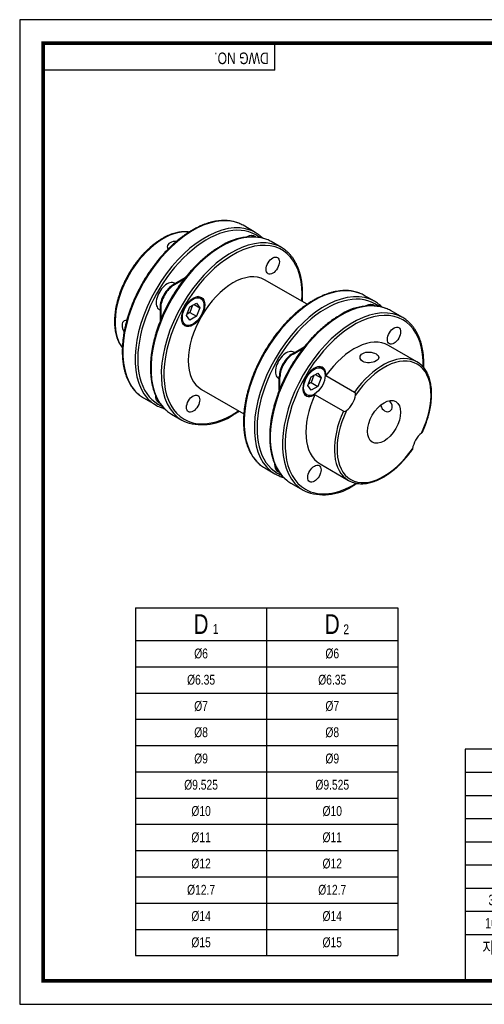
# Model space of a CAD drawing. Header units: millimetres. Extents: x 0 to 297, y 0 to 210.
# Tile 1 of 2: x 0 to 99, y 0 to 210. Entities that reach past the tile are written whole.
import ezdxf

# ---------------------------------------------------------------- set-up
doc = ezdxf.new("R2010")
doc.units = ezdxf.units.MM
doc.header["$LTSCALE"] = 7
doc.layers.get('0').update_dxf_attribs({"linetype": 'CONTINUOUS'})
doc.layers.add('BM', color=2, linetype='CONTINUOUS')
doc.layers.add('D', color=7, linetype='CONTINUOUS')
doc.styles.get("Standard").update_dxf_attribs({"font": 'Gulim.ttf', "width": 0.8, "height": 3})

msp = doc.modelspace()

# ---------------------------------------------------------------- linework, layer by layer
for p, q in [((54.43705, 199.23234), (54.43705, 205)), ((54.43705, 199.23234), (5, 199.23234)), ((24.71975, 84.5883), (24.71975, 10.3883)), ((24.71975, 84.5883), (80.71975, 84.5883)), ((80.71975, 84.5883), (80.71975, 10.3883)), ((95.07575, 54.43705), (95.07575, 5)), ((147.8086, 54.43705), (95.07575, 54.43705)), ((147.8086, 49.42948), (95.07575, 49.42948)), ((147.8086, 44.48577), (95.07575, 44.48577)), ((147.8086, 39.54207), (95.07575, 39.54207)), ((147.8086, 34.59837), (95.07575, 34.59837)), ((147.8086, 29.65466), (95.07575, 29.65466)), ((147.8086, 24.71096), (95.07575, 24.71096)), ((147.8086, 19.76725), (95.07575, 19.76725)), ((147.8086, 14.82355), (95.07575, 14.82355)), ((24.71975, 10.3883), (80.71975, 10.3883))]:
    msp.add_line(p, q)
at = {"color": 4}
for p, q in [((52.71975, 84.5883), (52.71975, 10.3883)), ((24.71975, 77.5883), (80.71975, 77.5883))]:
    msp.add_line(p, q, dxfattribs=at)
at = {"color": 1}
for p, q in [((24.71975, 71.9883), (80.71975, 71.9883)), ((24.71975, 66.3883), (80.71975, 66.3883)), ((24.71975, 60.7883), (80.71975, 60.7883)), ((24.71975, 55.1883), (80.71975, 55.1883)), ((24.71975, 49.5883), (80.71975, 49.5883)), ((24.71975, 43.9883), (80.71975, 43.9883)), ((24.71975, 38.3883), (80.71975, 38.3883)), ((24.71975, 32.7883), (80.71975, 32.7883)), ((24.71975, 27.1883), (80.71975, 27.1883)), ((24.71975, 21.5883), (80.71975, 21.5883)), ((24.71975, 15.9883), (80.71975, 15.9883))]:
    msp.add_line(p, q, dxfattribs=at)
msp.add_lwpolyline([(297, 210), (0, 210), (0, 0), (297, 0)], close=True)
msp.add_lwpolyline([(292, 205, 0.8, 0.8, 0), (5, 205, 0.8, 0.8, 0), (5, 5, 0.8, 0.8, 0), (292, 5, 0.8, 0.8, 0)], format="xyseb", close=True)
at = {"layer": 'BM', "linetype": 'Continuous'}
for p, q in [((50.28743, 164.63185), (47.67113, 166.14237)), ((49.91197, 163.69392), (49.42075, 163.97753)), ((51.90896, 163.40699), (51.78878, 163.47638)), ((55.87357, 161.40669), (53.68154, 162.67226)), ((35.29896, 154.91256), (32.78878, 153.46331)), ((32.78878, 153.46331), (32.9302, 153.38166)), ((35.06718, 154.61544), (32.9302, 153.38166)), ((33.21035, 153.7067), (33.07027, 153.78757)), ((61.34834, 149.2969), (52.28142, 154.53169)), ((75.74327, 149.93491), (73.55124, 151.20048)), ((36.32431, 148.75379), (37.73852, 149.57029)), ((37.22088, 149.27143), (38.44563, 148.56433)), ((37.73852, 149.57029), (38.44563, 148.56433)), ((38.65642, 150.56241), (38.0069, 150.93741)), ((75.36782, 148.99698), (74.8766, 149.28059)), ((29.82027, 148.15841), (29.96035, 148.07754)), ((29.96035, 148.56433), (29.96035, 145.66089)), ((29.96035, 148.56433), (30.10177, 148.48268)), ((30.10177, 148.48268), (30.10177, 146.02145)), ((35.6172, 146.93133), (36.32431, 148.75379)), ((36.32431, 147.55836), (35.72659, 147.21327)), ((36.92203, 149.09889), (36.32431, 147.55836)), ((36.32431, 147.55836), (37.73852, 146.74186)), ((38.44563, 148.56433), (37.73852, 146.74186)), ((77.3648, 148.71005), (77.24462, 148.77944)), ((81.75368, 146.4648), (79.13739, 147.97532)), ((34.7569, 145.30825), (35.40642, 144.93325)), ((36.32431, 145.92537), (35.6172, 146.93133)), ((37.73852, 146.74186), (36.32431, 145.92537)), ((58.24462, 138.76637), (60.7548, 140.21562)), ((58.38604, 138.68472), (58.24462, 138.76637)), ((58.38604, 138.68472), (60.52302, 139.9185)), ((58.66619, 139.00976), (58.52612, 139.09063)), ((84.79264, 137.0315), (78.71152, 140.54244)), ((62.20442, 133.81191), (63.61863, 134.6284)), ((63.61863, 134.6284), (64.32574, 133.62244)), ((64.53652, 135.62052), (63.88701, 135.99552)), ((55.27612, 133.46147), (55.41619, 133.3806)), ((55.55761, 133.78574), (55.41619, 133.86739)), ((55.41619, 130.96395), (55.41619, 133.86739)), ((55.55761, 131.32451), (55.55761, 133.78574)), ((61.49731, 131.98945), (62.20442, 133.81191)), ((62.20442, 132.61647), (61.6067, 132.27138)), ((62.80213, 134.157), (62.20442, 132.61647)), ((62.20442, 132.61647), (63.61863, 131.79998)), ((63.10099, 134.32955), (64.32574, 133.62244)), ((64.32574, 133.62244), (63.61863, 131.79998)), ((65.38354, 134.09591), (71.46466, 130.58497)), ((38.78142, 131.14901), (47.84956, 125.91351)), ((60.63701, 130.36636), (61.28652, 129.99136)), ((62.20442, 130.98348), (61.49731, 131.98945)), ((63.61863, 131.79998), (62.20442, 130.98348)), ((26.42113, 129.33629), (29.03743, 127.82577)), ((29.17075, 128.9035), (29.66175, 128.62002)), ((69.11151, 126.50919), (63.03039, 130.02013)), ((30.78878, 127.10331), (30.90286, 127.03744)), ((32.43154, 125.86618), (34.62357, 124.60061)), ((52.30124, 114.3944), (54.49327, 113.12883)), ((54.6266, 114.20656), (55.1176, 113.92308)), ((64.11152, 115.25449), (70.19264, 111.74356)), ((56.24462, 112.40637), (56.35871, 112.3405)), ((57.88739, 111.16924), (60.50368, 109.65872))]:
    msp.add_line(p, q, dxfattribs=at)
for centre, radius, start, end in [((49.32245, 152.23722), 11.41106, 72.5793363, 124.5159051), ((74.77829, 137.54029), 11.41106, 72.5793363, 124.5159051), ((71.08234, 130.08311), 0.6309, 347.2920323, 52.6996729), ((69.35345, 127.09985), 0.63829, 247.7248201, 312.2834746), ((38.98422, 135.03023), 11.40572, 252.5255688, 304.5249012), ((64.86432, 120.08835), 11.40572, 252.5255688, 304.5249012)]:
    msp.add_arc(centre, radius, start, end, dxfattribs=at)
for centre, major_axis, start_param, end_param in [((37.04613, 147.73933), (-10.625, -18.40304), 3.221533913, 6.197584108), ((39.66243, 146.22881), (10.625, 18.40304), 0.081462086, 3.056242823), ((39.94527, 146.06551), (-10.425, -18.05663), 3.072526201, 6.283185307), ((37.04613, 147.73933), (-10.625, -18.40304), 3.141592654, 3.221533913), ((30.68217, 151.41357), (7.3, 12.64397), 0.230343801, 2.913582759), ((43.05654, 144.26922), (-10.625, -18.40304), 3.223651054, 6.197473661), ((45.24857, 143.00365), (10.625, 18.40304), 0.079214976, 3.056453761), ((48.44527, 160.78795), (-1.75, -3.03109), 3.020364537, 3.926990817), ((39.66243, 146.22881), (10.625, 18.40304), 0, 0.081462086), ((39.66243, 146.22881), (10.625, 18.40304), 6.198046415, 6.283185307), ((45.53142, 142.84035), (-10.425, -18.05663), 2.275072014, 6.283185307), ((49.78878, 160.01227), (-2, -3.4641), 3.141592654, 3.552776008), ((49.9302, 159.93062), (-2, -3.4641), 3.141592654, 3.182636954), ((43.05654, 144.26922), (-10.625, -18.40304), 3.141592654, 3.223651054), ((45.24857, 143.00365), (10.625, 18.40304), 0, 0.079214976), ((45.24857, 143.00365), (10.625, 18.40304), 6.197835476, 6.283185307), ((45.53142, 142.84035), (-6.75, -11.69134), 3.141592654, 4.71238898), ((31.44527, 150.97299), (1.625, 2.81458), 0, 3.141592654), ((32.78878, 150.19732), (2, 3.4641), 0.785398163, 2.35619449), ((32.9302, 150.11567), (2, 3.4641), 0.785398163, 2.35619449), ((62.92624, 132.79744), (-10.625, -18.40304), 3.221533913, 6.197584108), ((65.11827, 131.53187), (10.625, 18.40304), 0.081462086, 3.056242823), ((65.40112, 131.36857), (-10.425, -18.05663), 3.072526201, 6.283185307), ((62.92624, 132.79744), (-10.625, -18.40304), 3.141592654, 3.221533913), ((68.51239, 129.57228), (-10.625, -18.40304), 3.223651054, 6.197473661), ((71.12868, 128.06176), (10.625, 18.40304), 0.079214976, 3.056453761), ((73.90112, 146.09101), (-1.75, -3.03109), 3.020364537, 3.926990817), ((65.11827, 131.53187), (10.625, 18.40304), 0, 0.081462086), ((65.11827, 131.53187), (10.625, 18.40304), 6.198046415, 6.283185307), ((71.41152, 127.89846), (-10.425, -18.05663), 2.326645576, 6.283185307), ((75.24462, 145.31533), (-2, -3.4641), 3.141592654, 3.557695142), ((75.38604, 145.23369), (-2, -3.4641), 3.141592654, 3.192347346), ((68.51239, 129.57228), (-10.625, -18.40304), 3.141592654, 3.223651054), ((45.53142, 142.84035), (6.75, 11.69134), 1.570796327, 3.141592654), ((71.12868, 128.06176), (10.625, 18.40304), 0, 0.079214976), ((71.12868, 128.06176), (10.625, 18.40304), 6.197835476, 6.283185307), ((71.41152, 127.89846), (-7.3, -12.64397), 3.141592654, 4.550508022), ((56.90112, 136.27605), (1.625, 2.81458), 0, 3.141592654), ((58.24462, 135.50038), (-2, -3.4641), 3.926990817, 5.497787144), ((58.38604, 135.41873), (-2, -3.4641), 3.926990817, 5.497787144), ((77.49264, 124.38753), (-7.3, -12.64397), 3.222789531, 4.550508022), ((77.77549, 124.22423), (-7.1, -12.29756), 1.706060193, 4.577125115), ((77.49264, 124.38753), (-7.3, -12.64397), 3.056484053, 3.222789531), ((62.91152, 132.80594), (1.75, 3.03109), -0.833445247, 3.975037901), ((37.04613, 147.73933), (-10.625, -18.40304), 6.197584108, 6.283185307), ((39.66243, 146.22881), (10.625, 18.40304), 3.056242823, 3.220807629), ((31.44527, 131.34308), (-1.75, -3.03109), 5.494901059, 6.283185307), ((31.44527, 131.34308), (-1.75, -3.03109), 0, 0.10945742), ((71.41152, 127.89846), (7.3, 12.64397), 1.732677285, 3.141592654), ((69.27549, 129.13171), (-1.75, -3.03109), 0.991885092, 2.149707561), ((39.94527, 146.06551), (-10.425, -18.05663), 0, 0.069066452), ((32.78878, 130.56741), (2, 3.4641), 2.724865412, 3.141592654), ((32.9302, 130.48576), (2, 3.4641), 3.088753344, 3.141592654), ((43.05654, 144.26922), (-10.625, -18.40304), 6.197473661, 6.283185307), ((45.53142, 142.84035), (-10.425, -18.05663), 0, 0.86652064), ((77.49264, 124.38753), (7.3, 12.64397), 1.732677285, 3.056484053), ((77.77549, 124.22423), (7.1, 12.29756), 1.706060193, 4.577125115), ((45.24857, 143.00365), (10.625, 18.40304), 3.056453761, 3.22305474), ((86.27549, 119.31675), (1.75, 3.03109), 0.991885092, 2.149707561), ((62.92624, 132.79744), (-10.625, -18.40304), 6.197584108, 6.283185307), ((65.11827, 131.53187), (10.625, 18.40304), 3.056242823, 3.220807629), ((56.90112, 116.64614), (-1.75, -3.03109), 5.494901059, 6.283185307), ((56.90112, 116.64614), (-1.75, -3.03109), 0, 0.10945742), ((65.40112, 131.36857), (-10.425, -18.05663), 0, 0.069066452), ((58.24462, 115.87047), (2, 3.4641), 2.728734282, 3.141592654), ((58.38604, 115.78882), (2, 3.4641), 3.098589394, 3.141592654), ((68.51239, 129.57228), (-10.625, -18.40304), 6.197473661, 6.283185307), ((77.49264, 124.38753), (7.3, 12.64397), 3.056484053, 3.222789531), ((71.12868, 128.06176), (10.625, 18.40304), 3.056453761, 3.22305474), ((71.41152, 127.89846), (-10.425, -18.05663), 0, 0.813881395)]:
    msp.add_ellipse(centre, major_axis=major_axis, ratio=0.577350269, start_param=start_param, end_param=end_param, dxfattribs=at)
for centre, major_axis in [((54.03142, 157.56278), (1, 1.73205)), ((54.03142, 157.56278), (-1, -1.73205)), ((37.03142, 147.74783), (1.75, 3.03109)), ((37.03142, 147.74783), (1.625, 2.81458)), ((79.91152, 142.6209), (-1, -1.73205)), ((79.91152, 142.6209), (-1, -1.73205)), ((62.91152, 132.80594), (1.625, 2.81458)), ((37.03142, 128.11792), (1, 1.73205)), ((37.03142, 128.11792), (-1, -1.73205)), ((77.77549, 124.22423), (-2.5, -4.33013)), ((62.91152, 113.17603), (-1, -1.73205)), ((62.91152, 113.17603), (-1, -1.73205))]:
    msp.add_ellipse(centre, major_axis=major_axis, ratio=0.577350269, dxfattribs=at)
for points, knots in [([(46.75446, 166.58679), (46.59412, 166.65046), (46.2942, 166.76794), (45.7622, 166.92227), (45.19624, 167.04486), (44.6092, 167.12848), (44.0077, 167.17223), (43.39143, 167.1761), (42.76204, 167.13996), (42.12074, 167.06382), (41.46893, 166.94778), (40.80802, 166.79205), (40.13945, 166.59696), (39.46467, 166.36295), (38.78512, 166.09054), (38.10225, 165.78034), (37.41749, 165.43305), (36.73227, 165.04946), (36.04798, 164.63041), (35.36602, 164.17681), (34.68777, 163.68965), (34.01458, 163.16997), (33.34779, 162.61884), (32.68873, 162.03744), (32.03871, 161.42696), (31.39901, 160.78867), (30.77092, 160.12387), (30.15568, 159.43394), (29.55451, 158.72029), (28.96862, 157.98435), (28.39917, 157.22765), (27.84731, 156.4517), (27.31415, 155.6581), (26.80075, 154.84843), (26.30814, 154.02435), (25.83733, 153.18752), (25.38926, 152.33964), (24.96485, 151.48241), (24.56495, 150.61757), (24.19039, 149.74686), (23.84193, 148.87203), (23.52029, 147.99485), (23.22614, 147.11708), (22.96009, 146.24047), (22.7227, 145.36679), (22.51448, 144.4978), (22.33589, 143.63523), (22.18732, 142.78081), (22.06913, 141.93626), (21.98159, 141.10328), (21.92494, 140.28355), (21.89936, 139.47871), (21.90497, 138.6904), (21.94183, 137.92024), (22.00994, 137.16981), (22.10924, 136.44069), (22.23959, 135.73443), (22.40079, 135.05255), (22.59256, 134.39654), (22.81453, 133.76784), (23.06624, 133.16786), (23.34712, 132.59798), (23.65657, 132.05941), (23.99361, 131.55367), (24.35829, 131.08064), (24.7464, 130.64591), (25.14185, 130.25997), (25.38998, 130.05851), (25.52119, 129.95297)], [0, 0, 0, 0, 0.012410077, 0.027414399, 0.042441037, 0.05749649, 0.072584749, 0.087707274, 0.102863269, 0.118050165, 0.133264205, 0.148501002, 0.163756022, 0.17902494, 0.194303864, 0.209589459, 0.224878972, 0.240170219, 0.255461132, 0.270750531, 0.286037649, 0.301321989, 0.316603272, 0.331881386, 0.347156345, 0.362428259, 0.377697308, 0.392963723, 0.408227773, 0.423489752, 0.438749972, 0.454008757, 0.469266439, 0.484523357, 0.49977985, 0.515036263, 0.530292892, 0.545550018, 0.560807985, 0.576067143, 0.591327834, 0.606590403, 0.621855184, 0.637122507, 0.652392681, 0.667665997, 0.682942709, 0.698223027, 0.713507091, 0.728794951, 0.744086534, 0.759381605, 0.774679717, 0.789980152, 0.805281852, 0.820582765, 0.835880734, 0.851173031, 0.866456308, 0.88172661, 0.896979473, 0.912210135, 0.927413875, 0.94258649, 0.95772488, 0.97282766, 0.987895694, 1, 1, 1, 1]), ([(36.16354, 164.69878), (36.04906, 164.71752), (35.76278, 164.75389), (35.30965, 164.7817), (34.79041, 164.77207), (34.25975, 164.72241), (33.71789, 164.63263), (33.16691, 164.50296), (32.60848, 164.33377), (32.04445, 164.12561), (31.47658, 163.87917), (30.90666, 163.5953), (30.33644, 163.27494), (29.76764, 162.91917), (29.20196, 162.52915), (28.64103, 162.10612), (28.08648, 161.65141), (27.53989, 161.1664), (27.00283, 160.6526), (26.47684, 160.11153), (25.96342, 159.54483), (25.46404, 158.95419), (24.98014, 158.34135), (24.5131, 157.70813), (24.06429, 157.0564), (23.635, 156.38807), (23.22647, 155.7051), (22.83991, 155.0095), (22.47645, 154.30331), (22.13715, 153.58858), (21.82303, 152.86742), (21.53503, 152.14191), (21.27401, 151.41417), (21.04076, 150.68631), (20.836, 149.96044), (20.66039, 149.23866), (20.51449, 148.52305), (20.39881, 147.8157), (20.31375, 147.11864), (20.25967, 146.4339), (20.23683, 145.76349), (20.24541, 145.10936), (20.28553, 144.47347), (20.3572, 143.85777), (20.46034, 143.26417), (20.59476, 142.69455), (20.76012, 142.15082), (20.95603, 141.63467), (21.18169, 141.14827), (21.43692, 140.69186), (21.68404, 140.32373), (21.85226, 140.10357), (21.91815, 140.02286)], [0.0194943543, 0.0194943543, 0.0194943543, 0.0194943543, 0.0330883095, 0.0522521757, 0.0714898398, 0.0907993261, 0.1101734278, 0.1296017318, 0.1490725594, 0.1685744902, 0.188097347, 0.207632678, 0.2271738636, 0.2467151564, 0.2662530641, 0.2857856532, 0.3053118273, 0.3248311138, 0.344343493, 0.363849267, 0.3833489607, 0.4028432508, 0.4223329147, 0.441818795, 0.4613017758, 0.4807827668, 0.5002626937, 0.5197424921, 0.5392229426, 0.5587048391, 0.5781891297, 0.5976767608, 0.6171686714, 0.636665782, 0.6561689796, 0.6756790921, 0.6951968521, 0.7147228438, 0.7342574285, 0.7538006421, 0.7733520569, 0.7929106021, 0.8124743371, 0.8320396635, 0.8516007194, 0.8711506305, 0.8906805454, 0.9101797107, 0.9296359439, 0.9490366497, 0.9683704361, 0.9805147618, 0.9805147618, 0.9805147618, 0.9805147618]), ([(51.80348, 163.47414), (51.71649, 163.56025), (51.51418, 163.75098), (51.31574, 163.91208), (51.18284, 164.01896)], [0.97827483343, 0.97827483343, 0.97827483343, 0.97827483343, 0.98774509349, 1, 1, 1, 1]), ([(33.4833, 162.72785), (32.97121, 162.75007), (32.46057, 162.64897), (31.72814, 162.22063), (31.51162, 161.89258), (31.51142, 161.38383), (31.56836, 161.21376), (31.67377, 161.06023)], [0.1272173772, 0.1272173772, 0.1272173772, 0.1272173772, 0.25, 0.25, 0.375, 0.375, 0.4391804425, 0.4391804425, 0.4391804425, 0.4391804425]), ([(42.85654, 161.63958), (42.72417, 161.56224), (42.39849, 161.37112), (41.80814, 160.99805), (41.13198, 160.53523), (40.45416, 160.0354), (39.78346, 159.50445), (39.11922, 158.9422), (38.4633, 158.35017), (37.81685, 157.72949), (37.1812, 157.08147), (36.5576, 156.40744), (35.9473, 155.70878), (35.35152, 154.98691), (34.77143, 154.2433), (34.20821, 153.47947), (33.66297, 152.69696), (33.13682, 151.89737), (32.63081, 151.08231), (32.14596, 150.25343), (31.68326, 149.41241), (31.24363, 148.56095), (30.82797, 147.70078), (30.43714, 146.83361), (30.07191, 145.96121), (29.73306, 145.08533), (29.42127, 144.20773), (29.1372, 143.33018), (28.88144, 142.45443), (28.65453, 141.58224), (28.45696, 140.71536), (28.28917, 139.85554), (28.15153, 139.00449), (28.04437, 138.16393), (27.96796, 137.33553), (27.92252, 136.52099), (27.90819, 135.72193), (27.92508, 134.93999), (27.97323, 134.17677), (28.05261, 133.43386), (28.16314, 132.71282), (28.30467, 132.01519), (28.47694, 131.34248), (28.67967, 130.69616), (28.91243, 130.07768), (29.17475, 129.48841), (29.46601, 128.92972), (29.78558, 128.40276), (30.13245, 127.90915), (30.50666, 127.4482), (30.90385, 127.02743), (31.25562, 126.69828), (31.45853, 126.54148), (31.53158, 126.48534)], [0, 0, 0, 0, 0.010574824, 0.030632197, 0.050687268, 0.070739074, 0.090787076, 0.110830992, 0.130870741, 0.150906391, 0.170938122, 0.190966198, 0.210990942, 0.23101272, 0.251031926, 0.271048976, 0.291064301, 0.311078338, 0.331091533, 0.351104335, 0.371117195, 0.391130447, 0.411144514, 0.431159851, 0.451176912, 0.471196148, 0.491218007, 0.511242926, 0.531271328, 0.551303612, 0.571340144, 0.591381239, 0.611427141, 0.631477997, 0.651533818, 0.671594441, 0.691659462, 0.711728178, 0.731799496, 0.751871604, 0.771941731, 0.792006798, 0.812062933, 0.832105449, 0.852128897, 0.872127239, 0.892094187, 0.912023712, 0.931910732, 0.9517519, 0.971546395, 0.991296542, 1, 1, 1, 1]), ([(60.32835, 149.88667), (60.32958, 149.90277), (60.35141, 150.19285), (60.3826, 150.75188), (60.39693, 151.55094), (60.38004, 152.33288), (60.33189, 153.0961), (60.2525, 153.83901), (60.14197, 154.56005), (60.00045, 155.25768), (59.82817, 155.93039), (59.62545, 156.57671), (59.39268, 157.19519), (59.13037, 157.78446), (58.83911, 158.34315), (58.51953, 158.87012), (58.17267, 159.36372), (57.79846, 159.82467), (57.40127, 160.24547), (57.04834, 160.5756), (56.84431, 160.73322), (56.76992, 160.79038)], [0.6502523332, 0.6502523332, 0.6502523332, 0.6502523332, 0.6514299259, 0.6714873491, 0.6915491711, 0.7116146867, 0.7316828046, 0.7517517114, 0.7718186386, 0.7918805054, 0.8119334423, 0.8319727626, 0.8519930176, 0.8719881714, 0.8919519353, 0.9118782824, 0.9317621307, 0.9516001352, 0.9713914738, 0.9911384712, 1, 1, 1, 1]), ([(72.63457, 151.64491), (72.47423, 151.70858), (72.17431, 151.82606), (71.64231, 151.98038), (71.07634, 152.10298), (70.48931, 152.18659), (69.88781, 152.23034), (69.27154, 152.23422), (68.64215, 152.19808), (68.00085, 152.12193), (67.34904, 152.00589), (66.68813, 151.85016), (66.01956, 151.65508), (65.34478, 151.42106), (64.66523, 151.14865), (63.98236, 150.83845), (63.2976, 150.49116), (62.61237, 150.10757), (61.92809, 149.68852), (61.24613, 149.23492), (60.56788, 148.74777), (59.89469, 148.22808), (59.2279, 147.67696), (58.56884, 147.09555), (57.91882, 146.48507), (57.27912, 145.84678), (56.65103, 145.18199), (56.03578, 144.49206), (55.43462, 143.7784), (54.84873, 143.04247), (54.27928, 142.28576), (53.72742, 141.50982), (53.19426, 140.71621), (52.68085, 139.90654), (52.18825, 139.08246), (51.71744, 138.24564), (51.26937, 137.39775), (50.84496, 136.54052), (50.44506, 135.67568), (50.0705, 134.80497), (49.72204, 133.93015), (49.4004, 133.05296), (49.10625, 132.17519), (48.8402, 131.29858), (48.60281, 130.42491), (48.39459, 129.55591), (48.216, 128.69334), (48.06743, 127.83892), (47.94923, 126.99438), (47.86169, 126.1614), (47.80505, 125.34166), (47.77947, 124.53682), (47.78508, 123.74851), (47.82193, 122.97835), (47.89005, 122.22792), (47.98934, 121.4988), (48.1197, 120.79255), (48.2809, 120.11066), (48.47267, 119.45465), (48.69464, 118.82595), (48.94635, 118.22597), (49.22723, 117.65609), (49.53668, 117.11752), (49.87372, 116.61178), (50.2384, 116.13875), (50.62651, 115.70402), (51.02196, 115.31808), (51.27009, 115.11662), (51.4013, 115.01108)], [0, 0, 0, 0, 0.012410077, 0.027414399, 0.042441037, 0.05749649, 0.072584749, 0.087707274, 0.102863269, 0.118050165, 0.133264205, 0.148501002, 0.163756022, 0.17902494, 0.194303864, 0.209589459, 0.224878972, 0.240170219, 0.255461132, 0.270750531, 0.286037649, 0.301321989, 0.316603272, 0.331881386, 0.347156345, 0.362428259, 0.377697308, 0.392963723, 0.408227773, 0.423489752, 0.438749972, 0.454008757, 0.469266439, 0.484523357, 0.49977985, 0.515036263, 0.530292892, 0.545550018, 0.560807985, 0.576067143, 0.591327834, 0.606590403, 0.621855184, 0.637122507, 0.652392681, 0.667665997, 0.682942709, 0.698223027, 0.713507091, 0.728794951, 0.744086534, 0.759381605, 0.774679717, 0.789980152, 0.805281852, 0.820582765, 0.835880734, 0.851173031, 0.866456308, 0.88172661, 0.896979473, 0.912210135, 0.927413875, 0.94258649, 0.95772488, 0.97282766, 0.987895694, 1, 1, 1, 1]), ([(77.25932, 148.7772), (77.17233, 148.86331), (76.97003, 149.05404), (76.77158, 149.21514), (76.63868, 149.32202)], [0.97827483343, 0.97827483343, 0.97827483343, 0.97827483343, 0.98774509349, 1, 1, 1, 1]), ([(22.86434, 145.8762), (22.66807, 145.89538), (22.4826, 145.85894), (22.0358, 145.60111), (21.85243, 145.24692), (21.83777, 144.38667), (22.00414, 143.88458), (22.2931, 143.43245), (22.29749, 143.42564), (22.3019, 143.41884)], [0.0577792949, 0.0577792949, 0.0577792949, 0.0577792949, 0.125, 0.125, 0.25, 0.25, 0.375, 0.375, 0.376917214, 0.376917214, 0.376917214, 0.376917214]), ([(68.31239, 146.94265), (68.18002, 146.86531), (67.85433, 146.67419), (67.26399, 146.30111), (66.58782, 145.8383), (65.91001, 145.33846), (65.23931, 144.80751), (64.57507, 144.24526), (63.91914, 143.65323), (63.27269, 143.03255), (62.63704, 142.38454), (62.01345, 141.71051), (61.40315, 141.01184), (60.80736, 140.28997), (60.22727, 139.54636), (59.66405, 138.78253), (59.11882, 138.00002), (58.59267, 137.20043), (58.08666, 136.38537), (57.60181, 135.55649), (57.1391, 134.71547), (56.69947, 133.86401), (56.28382, 133.00384), (55.89298, 132.13668), (55.52776, 131.26428), (55.18891, 130.3884), (54.87712, 129.5108), (54.59304, 128.63324), (54.33728, 127.75749), (54.11037, 126.8853), (53.9128, 126.01843), (53.74501, 125.1586), (53.60737, 124.30755), (53.50022, 123.46699), (53.42381, 122.6386), (53.37836, 121.82405), (53.36403, 121.02499), (53.38092, 120.24305), (53.42907, 119.47983), (53.50846, 118.73692), (53.61899, 118.01588), (53.76051, 117.31826), (53.93279, 116.64554), (54.13551, 115.99923), (54.36828, 115.38074), (54.63059, 114.79147), (54.92185, 114.23279), (55.24143, 113.70582), (55.58829, 113.21221), (55.9625, 112.75126), (56.35969, 112.33049), (56.71146, 112.00134), (56.91437, 111.84455), (56.98742, 111.78841)], [0, 0, 0, 0, 0.010574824, 0.030632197, 0.050687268, 0.070739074, 0.090787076, 0.110830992, 0.130870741, 0.150906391, 0.170938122, 0.190966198, 0.210990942, 0.23101272, 0.251031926, 0.271048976, 0.291064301, 0.311078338, 0.331091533, 0.351104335, 0.371117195, 0.391130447, 0.411144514, 0.431159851, 0.451176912, 0.471196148, 0.491218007, 0.511242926, 0.531271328, 0.551303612, 0.571340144, 0.591381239, 0.611427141, 0.631477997, 0.651533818, 0.671594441, 0.691659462, 0.711728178, 0.731799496, 0.751871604, 0.771941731, 0.792006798, 0.812062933, 0.832105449, 0.852128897, 0.872127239, 0.892094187, 0.912023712, 0.931910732, 0.9517519, 0.971546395, 0.991296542, 1, 1, 1, 1]), ([(86.25639, 135.77754), (86.25677, 135.78747), (86.26731, 136.06647), (86.27703, 136.60905), (86.26014, 137.39099), (86.212, 138.15421), (86.13261, 138.89712), (86.02208, 139.61816), (85.88056, 140.31579), (85.70828, 140.9885), (85.50556, 141.63482), (85.27279, 142.25331), (85.01048, 142.84258), (84.71922, 143.40126), (84.39964, 143.92823), (84.05278, 144.42184), (83.67856, 144.88278), (83.28138, 145.30358), (82.92844, 145.63371), (82.72442, 145.79133), (82.65002, 145.84849)], [0.6707470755, 0.6707470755, 0.6707470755, 0.6707470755, 0.6714873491, 0.6915491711, 0.7116146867, 0.7316828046, 0.7517517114, 0.7718186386, 0.7918805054, 0.8119334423, 0.8319727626, 0.8519930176, 0.8719881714, 0.8919519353, 0.9118782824, 0.9317621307, 0.9516001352, 0.9713914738, 0.9911384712, 1, 1, 1, 1]), ([(73.24911, 137.1045), (73.6233, 136.88846), (74.14242, 136.79205), (75.18512, 136.84664), (75.70769, 136.99519), (76.44668, 137.41589), (76.66319, 137.68535), (76.66346, 138.23078), (76.44734, 138.50155), (75.70884, 138.92821), (75.18674, 139.08123), (74.14414, 139.14458), (73.62526, 139.05238), (72.87635, 138.62701), (72.66379, 138.30332), (72.66286, 137.64698), (72.87492, 137.32054), (73.24911, 137.1045)], [0, 0, 0, 0, 0.125, 0.125, 0.25, 0.25, 0.375, 0.375, 0.5, 0.5, 0.625, 0.625, 0.75, 0.75, 0.875, 0.875, 1, 1, 1, 1]), ([(85.94545, 122.02463), (86.0561, 122.26602), (86.25022, 122.69196), (86.54423, 123.41096), (86.81331, 124.13415), (87.05662, 124.86328), (87.27121, 125.58979), (87.457, 126.3133), (87.61323, 127.03126), (87.73943, 127.74171), (87.83512, 128.44256), (87.89996, 129.13179), (87.93363, 129.80738), (87.93594, 130.46737), (87.90674, 131.10979), (87.84598, 131.73269), (87.75371, 132.33416), (87.63009, 132.91229), (87.47539, 133.46519), (87.29, 133.99105), (87.07451, 134.48806), (86.82958, 134.95461), (86.55629, 135.38867), (86.255, 135.79044), (85.92949, 136.15254), (85.64099, 136.42971), (85.47345, 136.55763), (85.41585, 136.60133)], [0, 0, 0, 0, 0.037752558, 0.078893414, 0.120042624, 0.161202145, 0.202373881, 0.24355963, 0.284761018, 0.325979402, 0.367215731, 0.408470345, 0.449742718, 0.49103111, 0.532332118, 0.57364013, 0.614943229, 0.656228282, 0.69747806, 0.738671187, 0.779782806, 0.820786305, 0.861656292, 0.902372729, 0.94292559, 0.983318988, 1, 1, 1, 1]), ([(77.00707, 127.75775), (77.0152, 127.73675), (77.02349, 127.71585), (77.23062, 127.20677), (77.53564, 126.77745), (78.28031, 126.34601), (78.71292, 126.34654), (79.36224, 126.72431), (79.56117, 127.09227), (79.51498, 127.91643), (79.28749, 128.3566), (78.95794, 128.73922)], [0.3696778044, 0.3696778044, 0.3696778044, 0.3696778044, 0.375, 0.375, 0.5, 0.5, 0.625, 0.625, 0.75, 0.75, 0.8704884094, 0.8704884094, 0.8704884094, 0.8704884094]), ([(29.94539, 127.38464), (30.10888, 127.31968), (30.36933, 127.21763), (30.66248, 127.12886), (30.80175, 127.09084)], [0, 0, 0, 0, 0.01265025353, 0.02380413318, 0.02380413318, 0.02380413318, 0.02380413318]), ([(45.44857, 125.63329), (45.58094, 125.71063), (45.90663, 125.90175), (46.37693, 126.19896), (46.71503, 126.42569), (46.82514, 126.50096)], [0, 0, 0, 0, 0.01057313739, 0.03062731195, 0.04037378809, 0.04037378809, 0.04037378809, 0.04037378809]), ([(85.94739, 122.02655), (85.93211, 121.99449), (85.91008, 121.96272), (85.85096, 121.89349), (85.81192, 121.85675), (85.76808, 121.82083)], [0.5483342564, 0.5483342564, 0.5483342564, 0.5483342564, 0.75, 0.75, 1, 1, 1, 1]), ([(70.84459, 111.43188), (70.91779, 111.40079), (71.1166, 111.31711), (71.50411, 111.20313), (71.97616, 111.10154), (72.46956, 111.03997), (72.97676, 111.01812), (73.49804, 111.03635), (74.03141, 111.09471), (74.57536, 111.19314), (75.12811, 111.33139), (75.68789, 111.50906), (76.25291, 111.72556), (76.82137, 111.98017), (77.39151, 112.27202), (77.96157, 112.60013), (78.52983, 112.96341), (79.09463, 113.36067), (79.65431, 113.79067), (80.20727, 114.25206), (80.75194, 114.74342), (81.2867, 115.26323), (81.81021, 115.81008), (82.32032, 116.38173), (82.81793, 116.97873), (83.29286, 117.59088), (83.6181, 118.0328), (83.76236, 118.24281), (83.76528, 118.24706)], [0, 0, 0, 0, 0.018299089, 0.058313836, 0.098416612, 0.138645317, 0.179022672, 0.219555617, 0.260237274, 0.301050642, 0.3419729, 0.382979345, 0.424046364, 0.465153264, 0.506283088, 0.54742271, 0.588560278, 0.629689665, 0.670807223, 0.711910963, 0.753000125, 0.794074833, 0.835135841, 0.876184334, 0.917221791, 0.958249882, 0.999270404, 1, 1, 1, 1]), ([(55.40123, 112.6877), (55.56473, 112.62274), (55.82518, 112.52069), (56.11833, 112.43192), (56.25759, 112.3939)], [0, 0, 0, 0, 0.01265025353, 0.02380413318, 0.02380413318, 0.02380413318, 0.02380413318]), ([(71.32868, 110.6914), (71.46105, 110.76874), (71.67357, 110.89345), (71.89933, 111.03279), (72.00678, 111.10047)], [0, 0, 0, 0, 0.01057313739, 0.01998531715, 0.01998531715, 0.01998531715, 0.01998531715])]:
    msp.add_open_spline(points, degree=3, knots=knots, dxfattribs=at)
msp.add_open_spline([(83.85318, 118.50414), (83.83651, 118.40262), (83.80956, 118.31019), (83.76403, 118.24497)], degree=3, dxfattribs=at)

# ---------------------------------------------------------------- texts
at = {"color": 0}
for s, insert, char_height, width, attachment_point in [('D', (38.71975, 81.0883), 4.2, 28, 5), ('D', (66.71975, 81.0883), 4.2, 28, 5), ('1', (41.21556, 81.11319), 2.1, 6.3, 1), ('2', (69.08595, 81.03272), 2.1, 3.36, 1), ('%%c6', (38.71975, 74.7883), 2.1, 28, 5), ('%%c6', (66.71975, 74.7883), 2.1, 28, 5), ('%%c6.35', (38.71975, 69.1883), 2.1, 28, 5), ('%%c6.35', (66.71975, 69.1883), 2.1, 28, 5), ('%%c7', (38.71975, 63.5883), 2.1, 28, 5), ('%%c7', (66.71975, 63.5883), 2.1, 28, 5), ('%%c8', (38.71975, 57.9883), 2.1, 28, 5), ('%%c8', (66.71975, 57.9883), 2.1, 28, 5), ('%%c9', (38.71975, 52.3883), 2.1, 28, 5), ('%%c9', (66.71975, 52.3883), 2.1, 28, 5), ('%%c9.525', (38.71975, 46.7883), 2.1, 28, 5), ('%%c9.525', (66.71975, 46.7883), 2.1, 28, 5), ('%%c10', (38.71975, 41.1883), 2.1, 28, 5), ('%%c10', (66.71975, 41.1883), 2.1, 28, 5), ('%%c11', (38.71975, 35.5883), 2.1, 28, 5), ('%%c11', (66.71975, 35.5883), 2.1, 28, 5), ('%%c12', (38.71975, 29.9883), 2.1, 28, 5), ('%%c12', (66.71975, 29.9883), 2.1, 28, 5), ('%%c12.7', (38.71975, 24.3883), 2.1, 28, 5), ('%%c12.7', (66.71975, 24.3883), 2.1, 28, 5), ('%%c14', (38.71975, 18.7883), 2.1, 28, 5), ('%%c14', (66.71975, 18.7883), 2.1, 28, 5), ('%%c15', (38.71975, 13.1883), 2.1, 28, 5), ('%%c15', (66.71975, 13.1883), 2.1, 28, 5)]:
    msp.add_mtext(s, dxfattribs=dict(at, insert=insert, char_height=char_height, width=width, attachment_point=attachment_point))
at = {"layer": 'D', "width": 0.8}
msp.add_text('DWG NO.', height=2.471852, rotation=180, dxfattribs=at).set_placement((53.16809, 203.00065))
at = {"layer": 'D', "linetype": 'ByBlock', "width": 0.8}
msp.add_text('지시없는  모따기', height=2.471852, dxfattribs=at).set_placement((98.78304, 10.86753))
at = {"layer": 'D', "char_height": 2.224667, "attachment_point": 6}
for s, insert, width in [('315  ~', (106.61106, 22.2391), 9.885083), ('1000  ~', (107.17041, 17.2954), 14.528725)]:
    msp.add_mtext(s, dxfattribs=dict(at, insert=insert, width=width))

doc.saveas('drawing.dxf')
